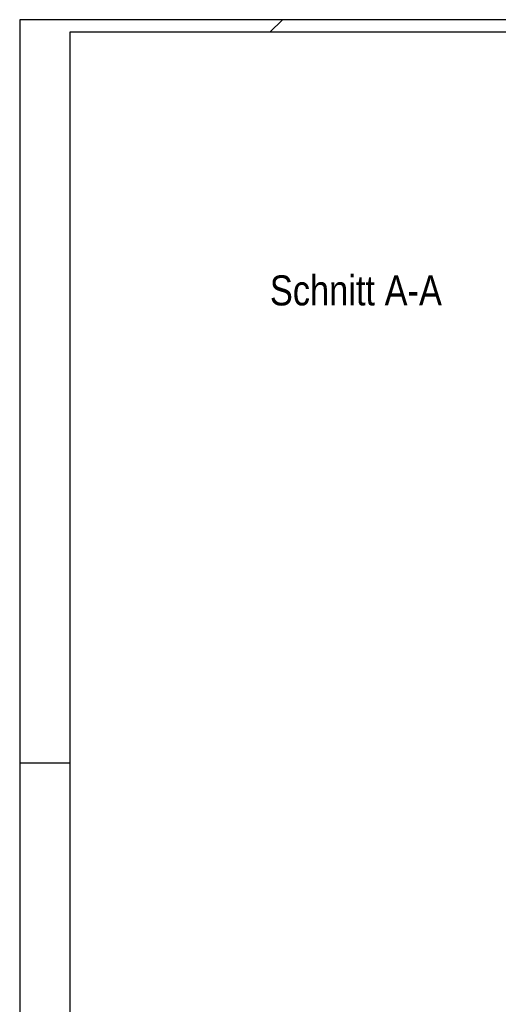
# Model space of a CAD drawing. Header units: millimetres. Extents: x -2000 to 82100, y -500 to 58900.
# Tile 4 of 21: x -2000 to 17131, y 19552 to 58900. Entities that reach past the tile are written whole.
import ezdxf
from ezdxf.enums import TextEntityAlignment as Align

# ---------------------------------------------------------------- set-up
doc = ezdxf.new("R2010")
doc.units = ezdxf.units.MM
doc.layers.add('ITB_XXX_Layout Rahmen', color=18, linetype='Continuous')
doc.layers.add('ITB_XXX_TXT_Details', color=7, linetype='Continuous')
doc.styles.add('Arial Narrow', font='txt', dxfattribs={"height": 0.2})

# ---------------------------------------------------------------- blocks, each defined once
blk = doc.blocks.new('Text-Text- Schnitt A-A-ID-30-103-132-529')
at = {"layer": 'ITB_XXX_TXT_Details', "color": 7, "lineweight": 5, "style": 'Arial Narrow', "width": 0.99997}
blk.add_text('Schnitt A-A', height=1200, dxfattribs=at).set_placement((0, 0), (6877, 0), align=Align.FIT)
blk = doc.blocks.new('Blätter-ID-30-103-132-141')
at = {"layer": 'ITB_XXX_Layout Rahmen', "color": 7, "lineweight": 30}
for p, q in [((8500, 58900), (8000, 58400)), ((-2000, 29200), (0, 29200))]:
    blk.add_line(p, q, dxfattribs=at)
for points in [[(-2000, 58900), (-2000, -500), (82100, -500), (82100, 58900), (-2000, 58900)], [(0, 58400), (0, 0), (81600, 0), (81600, 58400), (0, 58400)]]:
    blk.add_lwpolyline(points, dxfattribs=at)

msp = doc.modelspace()

# ---------------------------------------------------------------- block references
at = {"layer": 'ITB_XXX_Layout Rahmen', "color": 7, "lineweight": 30}
msp.add_blockref('Blätter-ID-30-103-132-141', (0, 0), dxfattribs=at)
at = {"layer": 'ITB_XXX_TXT_Details', "color": 7, "lineweight": 5}
msp.add_blockref('Text-Text- Schnitt A-A-ID-30-103-132-529', (8000, 47482), dxfattribs=at)

doc.saveas('drawing.dxf')
